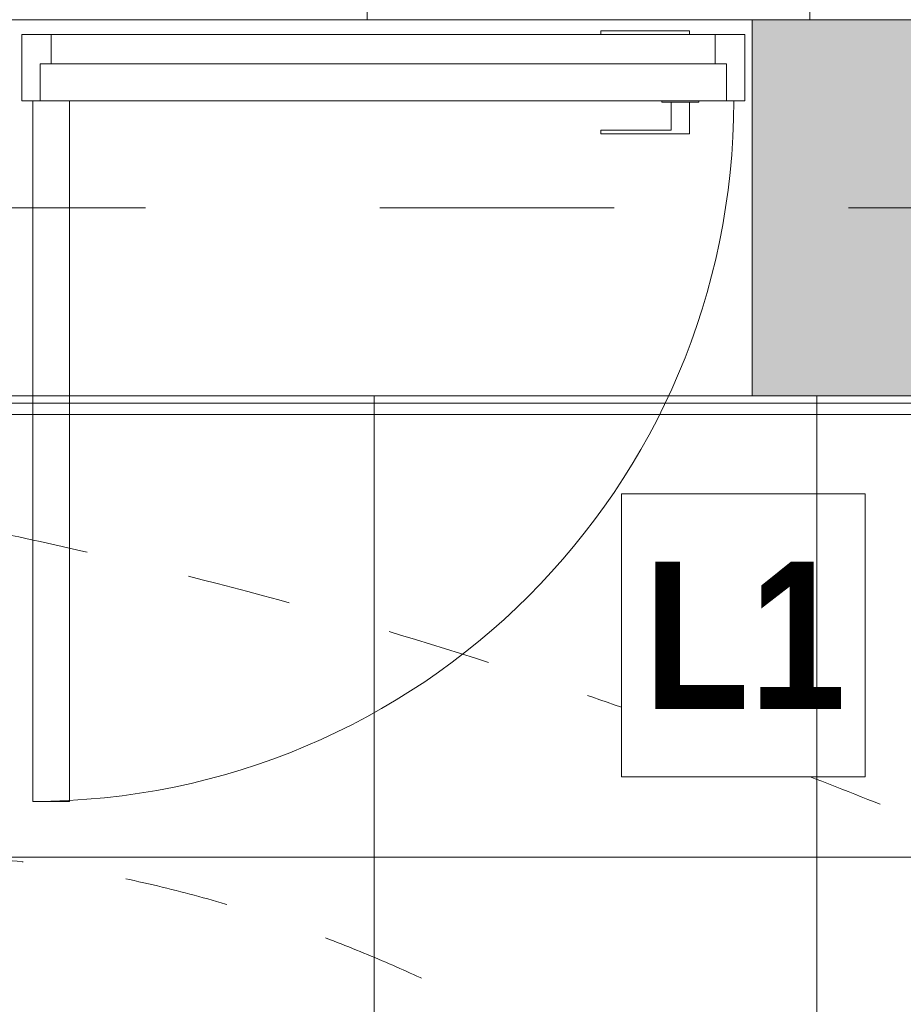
# Model space of a CAD drawing. Header units: millimetres. Extents: x -2932 to 42461, y -10716 to 17298.
# Tile 49 of 168: x 13727 to 14925, y 5185 to 6520. Entities that reach past the tile are written whole.
import ezdxf

# ---------------------------------------------------------------- set-up
doc = ezdxf.new("R2010")
doc.units = ezdxf.units.MM
doc.header["$MEASUREMENT"] = 0
for name, pattern in [('Aligning Line', [635, 317.5, -317.5]), ('Dash', [635, 317.5, -317.5]), ('Small Dashed', [282.222222, 141.111111, -141.111111]), ('Wipeout_Contour', [1000, 0, -1000])]:
    doc.linetypes.add(name, pattern=pattern)
for name, color, linetype, lineweight in [('0_Pen_No__1', 7, 'Continuous', 13), ('_Tuletõkketsoon_Pen_No__20', 1, 'Continuous', 0), ('A-DOOR.IFC Model_Pen_No__2', 8, 'Continuous', 15), ('Cut Pattern-1_Pen_No__2', 8, 'Continuous', 15), ('Doors-1_Pen_No__1', 7, 'Continuous', 13), ('Doors_Pen_No__1', 7, 'Continuous', 13), ('Grids-2_Pen_No__1', 7, 'Continuous', 13), ('I-WALL.IFC Model_Pen_No__2', 8, 'Continuous', 15), ('Plan Swing_Pen_No__1', 7, 'Continuous', 13), ('SA_LAGI_Pen_No__1', 7, 'Continuous', 13), ('SA_LAGI_Pen_No__2', 8, 'Continuous', 15), ('SA_VALGUSTI_Pen_No__20', 1, 'Continuous', 0), ('Walls-1_Pen_No__1', 7, 'Continuous', 13), ('Walls_Pen_No__1', 7, 'Continuous', 13)]:
    doc.layers.add(name, color=color, linetype=linetype, lineweight=lineweight)
doc.layers.add('IFC Openings.IFC Model_Pen_No__4', color=7, linetype='Continuous', lineweight=20, true_color=0x029e21)
doc.layers.add('SA_LAGI_Pen_No__102', color=7, linetype='Continuous', lineweight=13, true_color=0xcccccc)
doc.styles.add('GENERATED_STYLE_2', font='txt', dxfattribs={"width": 0.84})
doc.styles.add('GENERATED_STYLE_4', font='txt', dxfattribs={"width": 0.84})
doc.dimstyles.new('GENERATED_STYLE__3', dxfattribs={"dimtxt": 200, "dimasz": 152, "dimexe": 0.18, "dimexo": 0.0625, "dimgap": 0.09, "dimtad": 1, "dimdec": 0, "dimzin": 0, "dimdsep": 46, "dimtxsty": 'GENERATED_STYLE_2', "dimblk": 'ARROWHEAD_2', "dimblk1": 'ARROWHEAD_2', "dimblk2": 'ARROWHEAD_2', "dimcen": 0.09, "dimse1": 1, "dimse2": 1, "dimclrd": 7, "dimclre": 7, "dimclrt": 7, "dimadec": 0, "dimazin": 0, "dimtfac": 1, "dimtdec": 4, "dimtmove": 0, "dimatfit": 3, "dimfxl": 0, "dimtolj": 1, "dimtzin": 0, "dimarcsym": 0})

# ---------------------------------------------------------------- blocks, each defined once
blk = doc.blocks.new('*D123')
at = {"layer": '0_Pen_No__1', "color": 7, "linetype": 'Continuous', "lineweight": 13}
for p, q in [((-1293.9, 6067.7), (-1093.9, 5952.3)), ((-1043.9, 6010), (-1343.9, 6010)), ((-1193.9, 0), (-1193.9, 6010)), ((-1293.9, 57.7), (-1093.9, -57.7)), ((-1043.9, 0), (-1343.9, 0))]:
    blk.add_line(p, q, dxfattribs=at)
at = {"color": 254, "linetype": 'Wipeout_Contour', "lineweight": 0, "ltscale": 13170.371674}
blk.add_wipeout([(-1202, 2683.4), (-1202, 3326.6), (-1465.8, 3326.6), (-1465.8, 2683.4)], dxfattribs=at)
at = {"layer": '0_Pen_No__1', "color": 7, "lineweight": 13, "insert": (-1233.9, 2715.3), "char_height": 200, "attachment_point": 7, "rotation": 90, "style": 'GENERATED_STYLE_2'}
blk.add_mtext('\\A1;{\\pql;\\fArial|b0|i0|c0|p34;6\xa0010}', dxfattribs=at)
at = {"color": 254, "linetype": 'Wipeout_Contour', "lineweight": 0, "ltscale": 23652.51132}
blk.add_wipeout([(-1202, 5534), (-1202, 5984.1), (-1465.8, 5984.1), (-1465.8, 5534)], dxfattribs=at)
at = {"layer": '0_Pen_No__1', "color": 7, "lineweight": 13, "insert": (-1233.9, 5565.9), "char_height": 200, "attachment_point": 7, "rotation": 90, "style": 'GENERATED_STYLE_2'}
blk.add_mtext('\\A1;{\\pql;\\fArial|b0|i0|c0|p34;420}', dxfattribs=at)
blk = doc.blocks.new('ARROWHEAD_2')
at = {"color": 0, "linetype": 'Continuous', "lineweight": 0}
for p, q in [((-0.3781, -0.655), (0.3781, 0.655)), ((0, 0), (-1, 0))]:
    blk.add_line(p, q, dxfattribs=at)

msp = doc.modelspace()

# ---------------------------------------------------------------- hatches: boundary and pattern name
at = {"layer": 'SA_LAGI_Pen_No__102', "linetype": 'Continuous', "lineweight": 13, "true_color": 0xcccccc}
h = msp.add_hatch(dxfattribs=at)
h.set_pattern_fill('Grid_60x60_0001', color=254, style=0, pattern_type=2)
h.set_pattern_definition([(9e-12, (6397.8, 6820), (0, 600), []), (90, (6397.8, 6820), (-600, 0), [])])
h.paths.add_polyline_path([(6397.8, 7700), (6397.8, 6520), (33711.3, 6520), (33711.3, 7720), (11870, 7720), (11870, 7905), (8516, 7905), (8516, 7700)])

# ---------------------------------------------------------------- linework, layer by layer
at = {"layer": '_Tuletõkketsoon_Pen_No__20', "color": 1, "linetype": 'Dash', "lineweight": 0}
msp.add_line((5325.5, 6265), (20772.5, 6265), dxfattribs=at)
at = {"layer": 'A-DOOR.IFC Model_Pen_No__2', "color": 8, "linetype": 'Continuous', "lineweight": 15}
for p, q in [((14635, 6505), (14515, 6505)), ((14515, 6505), (14515, 6500)), ((14635, 6500), (14635, 6505)), ((13730, 6500), (14710, 6500)), ((13730, 6410), (13730, 6500)), ((14710, 6500), (14710, 6410)), ((14710, 6410), (13730, 6410)), ((14597.5, 6410), (14597.5, 6408)), ((14647.5, 6408), (14647.5, 6410)), ((14597.5, 6408), (14647.5, 6408)), ((14610, 6408), (14610, 6370)), ((14635, 6365), (14635, 6408)), ((14610, 6370), (14515, 6370)), ((14515, 6370), (14515, 6365)), ((14515, 6365), (14635, 6365))]:
    msp.add_line(p, q, dxfattribs=at)
at = {"layer": 'Doors-1_Pen_No__1', "color": 7, "linetype": 'Continuous', "lineweight": 13}
for p, q in [((13770, 6500), (13730, 6500)), ((13730, 6500), (13730, 6410)), ((13770, 6460), (13770, 6500)), ((14710, 6500), (14670, 6500)), ((14670, 6500), (14670, 6460)), ((14710, 6410), (14710, 6500)), ((13755, 6410), (13755, 6460)), ((13755, 6460), (13770, 6460)), ((14670, 6460), (14685, 6460)), ((14685, 6460), (14685, 6410)), ((13730, 6410), (13745, 6410)), ((13795, 6410), (13745, 6410)), ((14685, 6410), (14710, 6410))]:
    msp.add_line(p, q, dxfattribs=at)
at = {"layer": 'Doors_Pen_No__1', "color": 7, "linetype": 'Continuous', "lineweight": 13}
for p, q in [((13770, 6500), (14670, 6500)), ((14670, 6460), (13770, 6460)), ((13795, 6410), (14685, 6410))]:
    msp.add_line(p, q, dxfattribs=at)
at = {"layer": 'I-WALL.IFC Model_Pen_No__2', "color": 8, "linetype": 'Continuous', "lineweight": 15}
for p, q in [((1710, 6520), (22005, 6520)), ((6397.8, 6520), (30430, 6520)), ((16188.7, 6010), (9440, 6010)), ((16188.7, 6000), (11558, 6000))]:
    msp.add_line(p, q, dxfattribs=at)
at = {"layer": 'IFC Openings.IFC Model_Pen_No__4', "color": 104, "linetype": 'Continuous', "lineweight": 20, "true_color": 0x029e21}
for p, q in [((14720, 6520), (13720, 6520)), ((14720, 6520), (14720, 6010)), ((14720, 6010), (13720, 6010))]:
    msp.add_line(p, q, dxfattribs=at)
at = {"layer": 'SA_LAGI_Pen_No__2', "color": 8, "linetype": 'Continuous', "lineweight": 15, "flags": 128}
msp.add_lwpolyline([(6397.8, 7700), (8516, 7700), (8516, 7905), (11870, 7905), (11870, 7720), (33711.3, 7720), (33711.3, 6520), (6397.8, 6520)], close=True, dxfattribs=at)
at = {"layer": 'SA_VALGUSTI_Pen_No__20', "color": 1, "linetype": 'Small Dashed', "lineweight": 0}
for points in [[(13125.2, 5926.5), (13125.2, 5926.5), (13565.6, 5866.1), (13994.9, 5755.3), (14887.1, 5525.2), (15707.5, 5084), (15707.5, 5084)], [(14518.6, 5084), (14518.6, 5084), (13921.3, 5501.6), (13296.7, 5357.3), (12983.3, 5284.9), (12718.9, 5084), (12718.9, 5084)]]:
    msp.add_open_spline(points, degree=3, knots=[0, 0, 0, 0, 1, 1, 1, 2, 2, 2, 2], dxfattribs=at)
at = {"layer": 'Walls-1_Pen_No__1', "color": 7, "linetype": 'Continuous', "lineweight": 13}
msp.add_line((20865, 6520), (14720, 6520), dxfattribs=at)
at = {"layer": 'Walls_Pen_No__1', "color": 7, "linetype": 'Continuous', "lineweight": 13}
msp.add_line((13720, 6520), (14720, 6520), dxfattribs=at)

# ---------------------------------------------------------------- next in the draw order: dimensions: what is measured, and where the dimension line sits
at = {"color": 7, "linetype": 'Continuous', "lineweight": 13}
dim = msp.add_linear_dim(base=(-1193.9, 6010), p1=(15450.3, 0), p2=(680, 6010), angle=90, dimstyle='GENERATED_STYLE__3', dxfattribs=at)
dim.commit()
dim.dimension.update_dxf_attribs({"geometry": '*D123', "text_midpoint": (-1333.9, 3068.5), "dimtype": 160, "text_rotation": 90})

# ---------------------------------------------------------------- next in the draw order: hatches: boundary and pattern name
at = {"layer": 'Cut Pattern-1_Pen_No__2', "linetype": 'Continuous', "lineweight": 15}
msp.add_hatch(color=8, dxfattribs=at).paths.add_polyline_path([(16645, 6520), (14720, 6520), (14720, 6010), (16645, 6010)])

# ---------------------------------------------------------------- next in the draw order: linework, layer by layer
at = {"layer": 'Doors-1_Pen_No__1', "color": 7, "linetype": 'Continuous', "lineweight": 13}
for p, q in [((13745, 6410), (13745, 5460)), ((13795, 5460), (13795, 6410)), ((13745, 5460), (13795, 5460))]:
    msp.add_line(p, q, dxfattribs=at)
at = {"layer": 'Grids-2_Pen_No__1', "color": 7, "linetype": 'Aligning Line', "lineweight": 13}
msp.add_line((121.4, 6000), (38421.6, 6000), dxfattribs=at)
at = {"layer": 'Walls-1_Pen_No__1', "color": 7, "linetype": 'Continuous', "lineweight": 13}
for p, q in [((14720, 6520), (14720, 6010)), ((14720, 6010), (16188.7, 6010))]:
    msp.add_line(p, q, dxfattribs=at)
at = {"layer": 'Walls_Pen_No__1', "color": 7, "linetype": 'Continuous', "lineweight": 13}
for p, q in [((13745, 6010), (13720, 6010)), ((14720, 6010), (13795, 6010))]:
    msp.add_line(p, q, dxfattribs=at)

# ---------------------------------------------------------------- next in the draw order: wipeouts: each hides what was drawn before it
at = {"color": 7, "linetype": 'Continuous', "lineweight": 13, "ltscale": 63078.606227}
msp.add_wipeout([(14542.9, 5877), (14873.1, 5877), (14873.1, 5493.4), (14542.9, 5493.4)], dxfattribs=at).dxf.layer = 'SA_LAGI_Pen_No__1'

# ---------------------------------------------------------------- next in the draw order: hatches: boundary and pattern name
at = {"layer": 'SA_LAGI_Pen_No__102', "linetype": 'Continuous', "lineweight": 13, "true_color": 0xcccccc}
h = msp.add_hatch(dxfattribs=at)
h.set_pattern_fill('Grid_60x60_0001', color=254, style=0, pattern_type=2)
h.set_pattern_definition([(180, (15407.45, 4784), (0, 600), []), (270, (15407.45, 4784), (600, 0), [])])
h.paths.add_polyline_path([(16188.7, 3445.5), (16188.7, 6010), (11558, 6010), (11558, 4360), (8190, 4360), (8190, 4478.5), (8790, 4476), (8790, 6010), (5453.8, 6010), (5453.8, 3445.5)])

# ---------------------------------------------------------------- next in the draw order: linework, layer by layer
at = {"layer": 'Plan Swing_Pen_No__1', "color": 7, "linetype": 'Continuous', "lineweight": 13}
msp.add_arc((13745, 6410), 950, 270, 0, dxfattribs=at)
at = {"layer": 'SA_LAGI_Pen_No__1', "color": 7, "linetype": 'Continuous', "lineweight": 13, "flags": 128}
msp.add_lwpolyline([(14542.9, 5877), (14873.1, 5877), (14873.1, 5493.4), (14542.9, 5493.4)], close=True, dxfattribs=at)
at = {"layer": 'SA_LAGI_Pen_No__2', "color": 8, "linetype": 'Continuous', "lineweight": 15, "flags": 128}
msp.add_lwpolyline([(16188.7, 3445.5), (16188.7, 6010), (11558, 6010), (11558, 4360), (8190, 4360), (8190, 4478.5), (8790, 4476), (8790, 6010), (5453.8, 6010), (5453.8, 3445.5)], close=True, dxfattribs=at)

# ---------------------------------------------------------------- next in the draw order: texts
at = {"layer": 'SA_LAGI_Pen_No__1', "color": 7, "linetype": 'Continuous', "lineweight": 13, "insert": (14572.9, 5785.2), "char_height": 200, "attachment_point": 1, "style": 'GENERATED_STYLE_4'}
msp.add_mtext('\\A1;{\\pql;\\fArial|b1|i0|c0|p34;L1}', dxfattribs=at)

doc.saveas('drawing.dxf')
